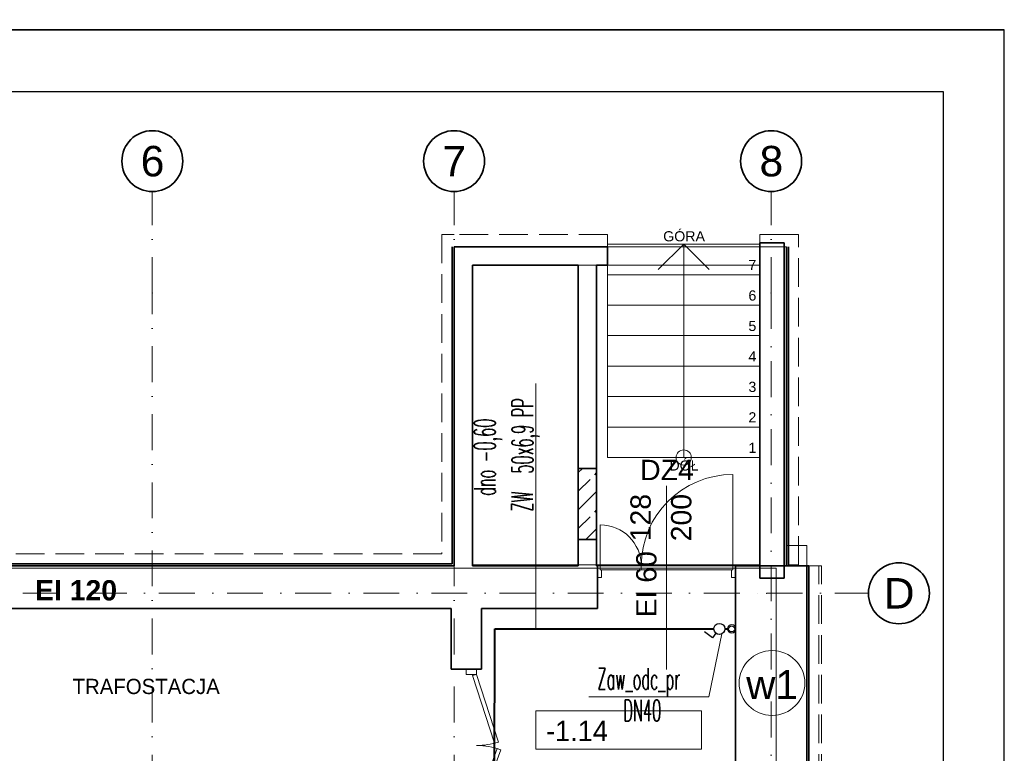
# Model space of a CAD drawing. Header units: millimetres. Extents: x -34676 to 172266, y 39940 to 476087.
# Tile 40 of 256: x 42665 to 52355, y 249965 to 257190. Entities that reach past the tile are written whole.
import ezdxf
from ezdxf.lldxf.tags import DXFTag

# ---------------------------------------------------------------- set-up
doc = ezdxf.new("R2010")
doc.units = ezdxf.units.MM
doc.header["$MEASUREMENT"] = 0
doc.linetypes.add('Krawędzie ukryte', pattern=[3.912222, 2.822222, -1.09])
doc.linetypes.add('Kropki i Kreski', pattern=[6.702778, 3.527778, -1.763889, 0, -1.411111])
for name, color, linetype in [('#podkład', 252, 'Continuous'), ('- A - ocieplenie', 7, 'Continuous'), ('- strefy pomieszczeń', 7, 'Continuous'), ('_TABELA', 7, 'Continuous'), ('Drzwi Archicad', 7, 'Continuous'), ('IS_Armatura_Wodociag', 7, 'SOLID'), ('IS_Text_Pion_Wodociag', 7, 'Continuous'), ('Konstrukcja - Siatka mod', 7, 'Continuous'), ('Konstrukcja - Stropy', 7, 'Continuous'), ('Konstrukcja - Ściany działowe', 7, 'Continuous'), ('Konstrukcja - Ściany nośne wew..P', 7, 'Continuous'), ('Konstrukcja - Ściany zewnętrzne', 7, 'Continuous'), ('NowaWarstwa1', 7, 'Continuous'), ('Okna Archicada', 7, 'Continuous'), ('Opisy - Tekst', 7, 'Continuous'), ('Znaczniki drzwi Archicada', 7, 'Continuous')]:
    doc.layers.add(name, color=color, linetype=linetype)
doc.layers.add('#woda', color=4, linetype='Continuous', lineweight=18)
doc.layers.add('IS_Opisy_działek_Wodociag', color=7, linetype='SOLID', true_color=0x000000)
doc.styles.add('ROMANS', font='romans', dxfattribs={"width": 0.6})
doc.styles.get("Standard").update_dxf_attribs({"font": 'arial.ttf'})
doc.styles.add('STYL_AUTOMATYCZNY_1', font='arial.ttf')
doc.styles.add('STYL_AUTOMATYCZNY_6', font='txt')
doc.styles.add('STYL_AUTOMATYCZNY_7', font='txt')
tags = doc.linetypes.add('SOLID', pattern=[10, 10, 0]).pattern_tags.tags
tags[6:7] = [DXFTag(74, 4), DXFTag(75, 0), DXFTag(340, '0'), DXFTag(46, 0.0), DXFTag(50, 0.0), DXFTag(44, 0.0), DXFTag(45, 0.0)]
tags[4:5] = [DXFTag(74, 4), DXFTag(75, 0), DXFTag(340, '0'), DXFTag(46, 0.0), DXFTag(50, 0.0), DXFTag(44, 0.0), DXFTag(45, 0.0)]
doc.linetypes.add('ZW_LINE', pattern='A,12.7,-5.08,["ZW",Standard,S=2.54,R=0,X=-2.54,Y=-1.27],-6.35', length=24.13)
pattern_1 = [(45, (-208051.03, 533518.21), (-127.27922, 127.27922), [])]
pattern_2 = [(0, (-208051.03, 533518.21), (0, 75), [0, -75])]

# ---------------------------------------------------------------- blocks, each defined once
blk = doc.blocks.new('SDFGHB')
at = {"layer": 'Konstrukcja - Ściany zewnętrzne', "linetype": 'Continuous', "lineweight": 25}
h = blk.add_hatch(dxfattribs=at)
h.set_pattern_fill('Beton_zbrojony_0001', color=252, style=0, pattern_type=2)
h.set_pattern_definition([(45, (-208051.03, 747718.2), (-183.84776, 183.84776), []), (45, (-208142.95, 747810.13), (-183.84776, 183.84776), [195, -65])])
h.paths.add_polyline_path([(47769.9, 472069.5), (47949.9, 472069.5), (47949.9, 472769.5), (47769.9, 472769.5)])
at = {"layer": '- A - ocieplenie', "color": 252, "linetype": 'Krawędzie ukryte', "lineweight": 20, "ltscale": 100, "flags": 128}
for points in [[(46427.6, 475073), (46547.6, 475073)], [(46427.6, 475073), (46427.6, 471930.5)], [(48057.1, 475073), (46547.6, 475073)], [(48057.1, 474953), (48057.1, 475073)], [(49817.6, 475073), (49557.1, 475073)], [(49557.1, 474953), (49557.1, 475073)], [(49937.6, 475073), (49817.6, 475073)], [(49937.6, 471819.4), (49937.6, 475073)], [(46547.6, 471810.5), (46547.6, 474953)], [(46547.6, 474953), (48057.1, 474953)], [(49557.1, 474953), (49817.6, 474953)], [(49817.6, 474953), (49817.6, 471819.4)], [(50017.6, 472009.9), (49817.6, 472009.9)], [(49817.6, 472009.9), (49817.6, 471809.9)], [(50017.6, 471809.9), (50017.6, 472009.9)], [(46427.6, 471930.5), (39407.6, 471930.5)], [(39407.6, 471810.5), (46427.6, 471810.5)], [(46547.6, 471810.5), (46427.6, 471810.5)], [(49817.6, 471809.9), (50017.6, 471809.9)], [(49837.6, 471819.4), (49937.6, 471819.4)], [(50137.6, 471809.9), (50017.6, 471809.9)], [(50017.6, 471809.9), (50017.6, 459110.5)], [(50161.7, 471809.9), (50041.7, 471809.9)], [(50041.7, 471809.9), (50041.7, 459110.5)], [(50137.6, 459110.5), (50137.6, 471809.9)], [(50161.7, 459110.5), (50161.7, 471809.9)]]:
    blk.add_lwpolyline(points, dxfattribs=at)
at = {"layer": '- A - ocieplenie', "color": 252, "linetype": 'Continuous', "lineweight": 35, "ltscale": 100, "flags": 128}
for points in [[(46527.6, 474953), (46527.6, 471830.5)], [(46547.6, 471810.5), (46547.6, 474953)], [(49817.6, 474953), (49817.6, 471819.4)], [(49837.6, 471819.4), (49837.6, 474953)], [(46527.6, 471830.5), (39407.6, 471830.5)], [(39407.6, 471810.5), (46547.6, 471810.5)], [(50037.6, 471809.9), (50017.6, 471809.9)], [(50017.6, 471809.9), (50017.6, 459110.5)], [(50037.6, 459110.5), (50037.6, 471809.9)]]:
    blk.add_lwpolyline(points, dxfattribs=at)
at = {"layer": '- strefy pomieszczeń', "color": 252, "linetype": 'Continuous', "lineweight": 13, "ltscale": 100}
for p, q in [((47351.8, 470381.8), (48983.3, 470381.8)), ((47351.8, 470005.3), (47351.8, 470381.8)), ((48983.3, 470381.8), (48983.3, 470005.3)), ((48983.3, 470005.3), (47351.8, 470005.3))]:
    blk.add_line(p, q, dxfattribs=at)
at = {"color": 252, "linetype": 'Continuous', "lineweight": 18, "ltscale": 100}
for p, q in [((49557.1, 474977.9), (48057.1, 474977.9)), ((48057.1, 474977.9), (48057.1, 474677.9)), ((48557.1, 474727.9), (48807.1, 474977.9)), ((48807.1, 474677.9), (48807.1, 474977.9)), ((48807.1, 474977.9), (49057.1, 474727.9)), ((49557.1, 474677.9), (49557.1, 474977.9)), ((49557.1, 474677.9), (48057.1, 474677.9)), ((48057.1, 474677.9), (48057.1, 474377.9)), ((48057.1, 474677.9), (49557.1, 474677.9)), ((48807.1, 473177.9), (48807.1, 474677.9)), ((49557.1, 474377.9), (49557.1, 474677.9)), ((49557.1, 474377.9), (48057.1, 474377.9)), ((48057.1, 474377.9), (48057.1, 474077.9)), ((48057.1, 474377.9), (49557.1, 474377.9)), ((49557.1, 474077.9), (49557.1, 474377.9)), ((49557.1, 474077.9), (48057.1, 474077.9)), ((48057.1, 474077.9), (48057.1, 473777.9)), ((48057.1, 474077.9), (49557.1, 474077.9)), ((49557.1, 473777.9), (49557.1, 474077.9)), ((49557.1, 473777.9), (48057.1, 473777.9)), ((48057.1, 473777.9), (48057.1, 473477.9)), ((48057.1, 473777.9), (49557.1, 473777.9)), ((49557.1, 473477.9), (49557.1, 473777.9)), ((49557.1, 473477.9), (48057.1, 473477.9)), ((48057.1, 473477.9), (48057.1, 473177.9)), ((48057.1, 473477.9), (49557.1, 473477.9)), ((49557.1, 473177.9), (49557.1, 473477.9)), ((49557.1, 473177.9), (48057.1, 473177.9)), ((48057.1, 473177.9), (48057.1, 472877.9)), ((48057.1, 473177.9), (49557.1, 473177.9)), ((48807.1, 472877.9), (48807.1, 473177.9)), ((49557.1, 472877.9), (49557.1, 473177.9)), ((48057.1, 472877.9), (49557.1, 472877.9))]:
    blk.add_line(p, q, dxfattribs=at)
at = {"color": 252, "linetype": 'Continuous', "lineweight": 35, "ltscale": 100, "flags": 128}
for points in [[(47769.9, 472769.5), (47769.9, 472069.5)], [(47949.9, 472069.5), (47949.9, 472769.5)], [(47957.6, 471810.5), (47957.6, 471390.5)], [(49317.6, 471390.5), (49317.6, 471810.5)]]:
    blk.add_lwpolyline(points, dxfattribs=at)
at = {"color": 252, "linetype": 'Continuous', "lineweight": 18, "ltscale": 100}
for start, end in [(0, 180), (180, 0)]:
    blk.add_arc((48807.1, 472877.9), 75, start, end, dxfattribs=at)
at = {"layer": 'Drzwi Archicad', "color": 252, "linetype": 'Continuous', "lineweight": 13, "ltscale": 100}
for p, q in [((49289.6, 471810.5), (49289.6, 472710.5)), ((47985.6, 471810.5), (47985.6, 472214.5)), ((47985.6, 471810.5), (47957.6, 471810.5)), ((47957.6, 471810.5), (47957.6, 471695.5)), ((47985.6, 471770.5), (47985.6, 471810.5)), ((48389.6, 471810.5), (47985.6, 471810.5)), ((47985.6, 471810.5), (47985.6, 471770.5)), ((48389.6, 471810.5), (49289.6, 471810.5)), ((48389.6, 471770.5), (48389.6, 471810.5)), ((48389.6, 471770.5), (48389.6, 471810.5)), ((49317.6, 471810.5), (49289.6, 471810.5)), ((49289.6, 471810.5), (49289.6, 471770.5)), ((49289.6, 471810.5), (49289.6, 471770.5)), ((49317.6, 471695.5), (49317.6, 471810.5)), ((47997.6, 471770.5), (47985.6, 471770.5)), ((47985.6, 471770.5), (48389.6, 471770.5)), ((47997.6, 471695.5), (47997.6, 471770.5)), ((49289.6, 471770.5), (48389.6, 471770.5)), ((49289.6, 471770.5), (49277.6, 471770.5)), ((49277.6, 471770.5), (49277.6, 471695.5)), ((47957.6, 471695.5), (47997.6, 471695.5)), ((49277.6, 471695.5), (49317.6, 471695.5)), ((46667.6, 470791.8), (46667.6, 470741.8)), ((46667.6, 470741.8), (46767.6, 470741.8)), ((46729.5, 470729.5), (46767.6, 470741.8)), ((46767.6, 470791.8), (46767.6, 470741.8)), ((46767.6, 470741.8), (46983, 470075.8)), ((46944.9, 470063.5), (46729.5, 470729.5)), ((46983, 470075.8), (46944.9, 470063.5)), ((46970.2, 470013), (46730, 469355.5)), ((46767.6, 469341.8), (47007.7, 469999.3)), ((47007.7, 469999.3), (46970.2, 470013))]:
    blk.add_line(p, q, dxfattribs=at)
at = {"layer": 'Drzwi Archicad', "color": 252, "linetype": 'Continuous', "lineweight": 35, "ltscale": 100}
for p, q in [((47957.6, 471810.5), (47957.6, 471695.5)), ((47957.6, 471810.5), (47957.6, 471695.5)), ((49317.6, 471810.5), (49317.6, 471695.5)), ((49317.6, 471810.5), (49317.6, 471695.5)), ((47957.6, 471695.5), (47957.6, 471390.5)), ((49317.6, 471695.5), (49317.6, 471390.5))]:
    blk.add_line(p, q, dxfattribs=at)
at = {"layer": 'Drzwi Archicad', "color": 252, "linetype": 'Continuous', "lineweight": 13, "ltscale": 100}
for centre, radius, start, end in [((49289.6, 471810.5), 900, 90, 180), ((47985.6, 471810.5), 404, 0, 90), ((46767.6, 470741.8), 700, 270, 287.92456), ((46767.6, 469341.8), 700, 69.93419, 90)]:
    blk.add_arc(centre, radius, start, end, dxfattribs=at)
at = {"layer": 'Konstrukcja - Siatka mod', "color": 252, "linetype": 'Kropki i Kreski', "lineweight": 13, "ltscale": 100}
for p, q in [((43577.6, 474496.4), (43577.6, 475496.4)), ((46547.6, 474496.4), (46547.6, 475496.4)), ((49667.6, 474496.4), (49667.6, 475496.4)), ((43577.6, 457531.6), (43577.6, 474496.4)), ((46547.6, 457531.6), (46547.6, 474496.4)), ((49667.6, 474496.4), (49667.6, 457531.6)), ((20180, 471540.5), (49624.6, 471540.5)), ((49624.6, 471540.5), (50624.6, 471540.5))]:
    blk.add_line(p, q, dxfattribs=at)
at = {"layer": 'Konstrukcja - Siatka mod', "color": 252, "linetype": 'Continuous', "lineweight": 35, "ltscale": 100}
for centre in [(43577.6, 475796.4), (46547.6, 475796.4), (49667.6, 475796.4), (50924.6, 471540.5)]:
    blk.add_circle(centre, 300, dxfattribs=at)
at = {"layer": 'Konstrukcja - Siatka mod', "color": 252, "linetype": 'Kropki i Kreski', "lineweight": 13, "ltscale": 100}
for p in [(43577.6, 474496.4), (43577.6, 474496.4), (46547.6, 474496.4), (46547.6, 474496.4), (49667.6, 474496.4), (49667.6, 474496.4), (49624.6, 471540.5), (49624.6, 471540.5)]:
    blk.add_point(p, dxfattribs=at)
at = {"layer": 'Konstrukcja - Stropy', "color": 252, "linetype": 'Continuous', "lineweight": 13, "ltscale": 100, "flags": 128}
for points in [[(49557.1, 474773), (46727.6, 474773), (46727.6, 471819.4), (49557.1, 471819.4)], [(22777.6, 458509.7), (34592.6, 458509.7), (34592.6, 463961.5), (37297.6, 463961.5), (37297.6, 458509.7), (49718.3, 458509.7), (49718.3, 471788.6), (40377.6, 471788.6), (40377.6, 466428.5), (30297.6, 466428.5), (30297.6, 467849.4), (22777.6, 467849.4)]]:
    blk.add_lwpolyline(points, close=True, dxfattribs=at)
at = {"layer": 'Konstrukcja - Ściany nośne wew..P', "color": 252, "linetype": 'Continuous', "lineweight": 35, "ltscale": 100}
blk.add_line((46517.6, 470791.8), (46817.6, 470791.8), dxfattribs=at)
at = {"layer": 'Konstrukcja - Ściany nośne wew..P', "color": 252, "linetype": 'Continuous', "lineweight": 35, "ltscale": 100, "flags": 128}
for points in [[(46517.6, 471390.5), (46517.6, 470791.8)], [(46817.6, 470791.8), (46817.6, 471390.5)]]:
    blk.add_lwpolyline(points, dxfattribs=at)
at = {"layer": 'Konstrukcja - Ściany zewnętrzne', "color": 252, "linetype": 'Continuous', "lineweight": 35, "ltscale": 100}
for p, q in [((48057.1, 474953), (48057.1, 474803)), ((49557.1, 474953), (49557.1, 474803)), ((48057.1, 474803), (48057.1, 474773)), ((49557.1, 474803), (49557.1, 474773)), ((47769.9, 472769.5), (47949.9, 472769.5)), ((47769.9, 472069.5), (47949.9, 472069.5))]:
    blk.add_line(p, q, dxfattribs=at)
at = {"layer": 'Konstrukcja - Ściany zewnętrzne', "color": 252, "linetype": 'Continuous', "lineweight": 35, "ltscale": 100, "flags": 128}
for points in [[(46547.6, 474953), (46547.6, 474773)], [(48057.1, 474953), (46547.6, 474953)], [(49797.1, 474993), (49557.1, 474993)], [(49557.1, 474993), (49557.1, 474953)], [(49797.1, 471690.5), (49797.1, 474993)], [(46547.6, 474773), (46547.6, 471810.5)], [(46727.6, 474773), (47769.9, 474773)], [(46727.6, 471810.5), (46727.6, 474773)], [(47769.9, 474773), (47769.9, 472769.5)], [(47949.9, 474773), (48057.1, 474773)], [(47949.9, 472769.5), (47949.9, 474773)], [(49557.1, 474773), (49557.1, 471690.5)], [(47769.9, 472069.5), (47769.9, 471810.5)], [(47949.9, 471810.5), (47949.9, 472069.5)], [(46547.6, 471810.5), (40677.6, 471810.5)], [(47769.9, 471810.5), (46727.6, 471810.5)], [(47957.6, 471810.5), (47949.9, 471810.5)], [(50017.6, 471810.5), (49317.6, 471810.5)], [(50017.6, 458490.5), (50017.6, 471810.5)], [(49557.1, 471690.5), (49797.1, 471690.5)], [(40677.6, 471390.5), (46517.6, 471390.5)], [(46817.6, 471390.5), (47957.6, 471390.5)], [(49317.6, 471390.5), (49317.6, 468090.5)]]:
    blk.add_lwpolyline(points, dxfattribs=at)
at = {"layer": 'Okna Archicada', "color": 252, "linetype": 'Continuous', "lineweight": 13, "ltscale": 100}
for p, q in [((49557.1, 474953), (48057.1, 474953)), ((49557.1, 474773), (48057.1, 474773))]:
    blk.add_line(p, q, dxfattribs=at)
at = {"layer": 'Okna Archicada', "color": 252, "linetype": 'Continuous', "lineweight": 35, "ltscale": 100}
for p, q in [((48057.1, 474953), (48057.1, 474803)), ((49557.1, 474953), (49557.1, 474803)), ((48057.1, 474803), (48057.1, 474773)), ((49557.1, 474803), (49557.1, 474773))]:
    blk.add_line(p, q, dxfattribs=at)
at = {"layer": 'Znaczniki drzwi Archicada', "color": 252, "linetype": 'Continuous', "lineweight": 13, "ltscale": 100}
blk.add_line((48637.6, 472598.2), (48637.6, 470790.5), dxfattribs=at)
at = {"layer": '- strefy pomieszczeń', "color": 252, "linetype": 'Continuous', "lineweight": 13, "insert": (47451.8, 470284.9), "char_height": 200, "attachment_point": 1, "style": 'STYL_AUTOMATYCZNY_6'}
blk.add_mtext('\\A1;{\\pql;\\pt0,500;\\fGeneva CE|b0|i0|c0|p0;\\W1.000000;-1.14\\fGeneva CE|b0|i0|c0|p0;\\W1.000000;\\A1{\\H.66x;\\S^  ;}\\fGeneva CE|b0|i0|c0|p0;\\W1.000000;\\fGeneva CE|b0|i0|c0|p0;\\W1.000000;\\A1{\\H.66x;\\S^  ;}}', dxfattribs=at)
at = {"color": 252, "linetype": 'Continuous', "lineweight": 15, "char_height": 100, "attachment_point": 4, "style": 'STYL_AUTOMATYCZNY_1'}
for s, insert in [('\\A1;{\\pql;\\fArial|b0|i0|c238|p0;\\W1.000000;GÓRA}', (48605.2, 475055.7)), ('\\A1;{\\pql;\\fArial|b0|i0|c238|p0;\\W1.000000;7}', (49444, 474773.6)), ('\\A1;{\\pql;\\fArial|b0|i0|c238|p0;\\W1.000000;6}', (49444, 474472.8)), ('\\A1;{\\pql;\\fArial|b0|i0|c238|p0;\\W1.000000;5}', (49444, 474172.8)), ('\\A1;{\\pql;\\fArial|b0|i0|c238|p0;\\W1.000000;4}', (49444, 473873.6)), ('\\A1;{\\pql;\\fArial|b0|i0|c238|p0;\\W1.000000;3}', (49444, 473572.7)), ('\\A1;{\\pql;\\fArial|b0|i0|c238|p0;\\W1.000000;2}', (49444, 473273.6)), ('\\A1;{\\pql;\\fArial|b0|i0|c238|p0;\\W1.000000;1}', (49444, 472973.6)), ('\\A1;{\\pql;\\fArial|b0|i0|c238|p0;\\W1.000000;DÓŁ}', (48666.1, 472798.5))]:
    blk.add_mtext(s, dxfattribs=dict(at, insert=insert))
at = {"color": 252, "linetype": 'Continuous', "lineweight": 13, "insert": (43517.2, 471198.4), "char_height": 150, "attachment_point": 2, "style": 'STYL_AUTOMATYCZNY_6'}
blk.add_mtext('\\A1;{\\pqc;\\fGeneva CE|b0|i0|c0|p0;\\W1.000000;\\P\\pqc;\\fGeneva CE|b0|i0|c0|p0;\\W1.000000;\\P\\pqc;\\fGeneva CE|b0|i0|c0|p0;\\W1.000000;TRAFOSTACJA\\P\\pqc;\\fGeneva CE|b0|i0|c0|p0;\\W1.000000;\\P\\pqc;\\fGeneva CE|b0|i0|c0|p0;\\W1.000000;\\P\\pqc;\\fGeneva CE|b0|i0|c0|p0;\\W1.000000;}', dxfattribs=at)
at = {"layer": 'Konstrukcja - Siatka mod', "color": 252, "linetype": 'Continuous', "lineweight": 13, "char_height": 300, "attachment_point": 1, "style": 'STYL_AUTOMATYCZNY_1'}
for s, insert in [('\\A1;{\\pql;\\pt0;\\fArial|b0|i0|c238|p0;\\W1.000000;6}', (43463.2, 475946.4)), ('\\A1;{\\pql;\\pt0;\\fArial|b0|i0|c238|p0;\\W1.000000;7}', (46433.2, 475946.4)), ('\\A1;{\\pql;\\pt0;\\fArial|b0|i0|c238|p0;\\W1.000000;8}', (49553.2, 475946.4)), ('\\A1;{\\pql;\\pt0;\\fArial|b0|i0|c238|p0;\\W1.000000;D}', (50776, 471690.5))]:
    blk.add_mtext(s, dxfattribs=dict(at, insert=insert))
at = {"layer": 'Opisy - Tekst', "color": 252, "linetype": 'Continuous', "lineweight": 13, "insert": (42423, 471670.2), "char_height": 200, "attachment_point": 1, "style": 'STYL_AUTOMATYCZNY_7'}
blk.add_mtext('\\A1;{\\pql;\\fHelvetica|b1|i0|c238|p0;\\W1.000000;EI 120}', dxfattribs=at)
at = {"layer": 'Znaczniki drzwi Archicada', "color": 252, "linetype": 'Continuous', "lineweight": 35, "char_height": 200, "attachment_point": 7, "rotation": 90, "style": 'STYL_AUTOMATYCZNY_1'}
for s, insert in [('\\A1;{\\pql;\\pt0;\\fArial|b0|i0|c238|p0;\\W1.000000;128\\fArial|b0|i0|c238|p0;\\W1.000000;\\A1{\\H.66x;\\S^  ;}\\fArial|b0|i0|c238|p0;\\W1.000000;\\fArial|b0|i0|c238|p0;\\W1.000000;}', (48540.9, 472052.8)), ('\\A1;{\\pql;\\pt0;\\fArial|b0|i0|c238|p0;\\W1.000000;200\\fArial|b0|i0|c238|p0;\\W1.000000;\\A1{\\H.66x;\\S^  ;}\\fArial|b0|i0|c238|p0;\\W1.000000;\\fArial|b0|i0|c238|p0;\\W1.000000;}', (48940.9, 472052.8)), ('\\A1;{\\pql;\\pt0;\\fArial|b0|i0|c238|p0;\\W1.000000;EI 60\\fArial|b0|i0|c238|p0;\\W1.000000;\\fArial|b0|i0|c238|p0;\\H0.666667x;\\W1.000000;\\fArial|b0|i0|c238|p0;\\H1.500000x;\\W1.000000;}', (48542.1, 471303.2))]:
    blk.add_mtext(s, dxfattribs=dict(at, insert=insert))
at = {"layer": 'Znaczniki drzwi Archicada', "color": 252, "linetype": 'Continuous', "lineweight": 35, "insert": (48378.5, 472655.3), "char_height": 200, "attachment_point": 7, "style": 'STYL_AUTOMATYCZNY_1'}
blk.add_mtext('\\A1;{\\pql;\\pt0;\\fArial|b0|i0|c238|p0;\\W1.000000;DZ4\\fArial|b0|i0|c238|p0;\\W1.000000;\\fArial|b0|i0|c238|p0;\\W1.000000;\\fArial|b0|i0|c238|p0;\\W1.000000;}', dxfattribs=at)

msp = doc.modelspace()

# ---------------------------------------------------------------- hatches: boundary and pattern name
at = {"layer": 'Konstrukcja - Ściany działowe', "linetype": 'Continuous', "lineweight": 13}
h = msp.add_hatch(dxfattribs=at)
h.set_pattern_fill('Bloczki_ceramiczne_0004', style=0, pattern_type=2)
h.set_pattern_definition(pattern_1)
h.paths.add_polyline_path([(48047.6, 257189.9), (48027.6, 257189.9), (48027.6, 257183.5), (48047.6, 257183.5)])
h = msp.add_hatch(dxfattribs=at)
h.set_pattern_fill('Bloczki_ceramiczne_0004', style=0, pattern_type=2)
h.set_pattern_definition(pattern_1)
h.paths.add_polyline_path([(48027.6, 256283.5), (48027.6, 256279.9), (48047.6, 256279.9), (48047.6, 256283.5)])
h = msp.add_hatch(dxfattribs=at)
h.set_pattern_fill('Bloczki_ceramiczne_0004', style=0, pattern_type=2)
h.set_pattern_definition(pattern_1)
h.paths.add_polyline_path([(48047.6, 255379.9), (48027.6, 255379.9), (48027.6, 255342.1), (48047.6, 255342.1)])
h = msp.add_hatch(dxfattribs=at)
h.set_pattern_fill('Gips_0004', style=0, pattern_type=2)
h.set_pattern_definition(pattern_2)
h.paths.add_polyline_path([(46696.9, 254430.5), (46696.9, 254415.5), (46728, 254415.5), (46728, 254430.5)])
h = msp.add_hatch(dxfattribs=at)
h.set_pattern_fill('Izolacja_miękka_0004', style=0, pattern_type=2)
h.set_pattern_definition([(60, (-208051.03, 533518.21), (-129.90381, 75), []), (120, (-208051.03, 533518.21), (129.90381, 75), [])])
h.paths.add_polyline_path([(46696.9, 254415.5), (46696.9, 254355.5), (46728, 254355.5), (46728, 254415.5)])
h = msp.add_hatch(dxfattribs=at)
h.set_pattern_fill('Gips_0004', style=0, pattern_type=2)
h.set_pattern_definition(pattern_2)
h.paths.add_polyline_path([(47708, 254430.5), (47708, 254415.5), (48027.6, 254415.5), (48027.6, 254430.5)])
h = msp.add_hatch(dxfattribs=at)
h.set_pattern_fill('Bloczki_ceramiczne_0004', style=0, pattern_type=2)
h.set_pattern_definition(pattern_1)
h.paths.add_polyline_path([(48027.6, 254430.5), (48047.6, 254430.5), (48047.6, 254445.5), (48027.6, 254445.5)])
h = msp.add_hatch(dxfattribs=at)
h.set_pattern_fill('Bloczki_ceramiczne_0004', style=0, pattern_type=2)
h.set_pattern_definition(pattern_1)
h.paths.add_polyline_path([(48027.6, 254415.5), (48047.6, 254415.5), (48047.6, 254430.5), (48027.6, 254430.5)])
h = msp.add_hatch(dxfattribs=at)
h.set_pattern_fill('Bloczki_ceramiczne_0004', style=0, pattern_type=2)
h.set_pattern_definition(pattern_1)
h.paths.add_polyline_path([(48027.6, 254355.5), (48047.6, 254355.5), (48047.6, 254415.5), (48027.6, 254415.5)])
h = msp.add_hatch(dxfattribs=at)
h.set_pattern_fill('Gips_0004', style=0, pattern_type=2)
h.set_pattern_definition(pattern_2)
h.paths.add_polyline_path([(48047.6, 254415.5), (49147.6, 254415.5), (49147.6, 254430.5), (48047.6, 254430.5)])
h = msp.add_hatch(dxfattribs=at)
h.set_pattern_fill('Bloczki_ceramiczne_0004', style=0, pattern_type=2)
h.set_pattern_definition(pattern_1)
h.paths.add_polyline_path([(49147.6, 254430.5), (49167.6, 254430.5), (49167.6, 254445.5), (49147.6, 254445.5)])
h = msp.add_hatch(dxfattribs=at)
h.set_pattern_fill('Bloczki_ceramiczne_0004', style=0, pattern_type=2)
h.set_pattern_definition(pattern_1)
h.paths.add_polyline_path([(49147.6, 254415.5), (49167.6, 254415.5), (49167.6, 254430.5), (49147.6, 254430.5)])
h = msp.add_hatch(dxfattribs=at)
h.set_pattern_fill('Gips_0004', style=0, pattern_type=2)
h.set_pattern_definition(pattern_2)
h.paths.add_polyline_path([(49167.6, 254415.5), (49315.9, 254415.5), (49315.9, 254430.5), (49167.6, 254430.5)])
h = msp.add_hatch(dxfattribs=at)
h.set_pattern_fill('Gips_0004', style=0, pattern_type=2)
h.set_pattern_definition(pattern_2)
h.paths.add_polyline_path([(48999.2, 251940.5), (48984.2, 251940.5), (48984.2, 251504.2), (48999.2, 251504.2)])
h = msp.add_hatch(dxfattribs=at)
h.set_pattern_fill('Gips_0004', style=0, pattern_type=2)
h.set_pattern_definition(pattern_2)
h.paths.add_polyline_path([(48999.2, 250924.2), (48984.2, 250924.2), (48984.2, 250322.7), (48999.2, 250322.7)])

# ---------------------------------------------------------------- linework, layer by layer
at = {"layer": '#woda', "color": 4, "lineweight": 5}
msp.add_circle((49672, 251190.5), 42, dxfattribs=at)
at = {"layer": '#woda', "color": 4, "lineweight": 30}
msp.add_circle((49672, 251190.5), 30, dxfattribs=at)
at = {"layer": '_TABELA', "color": 7}
msp.add_lwpolyline([(10354.9, 257088.4), (52354.9, 257088.4), (10354.9, 257088.4), (10354.9, 227388.4), (52354.9, 227388.4), (52354.9, 257088.4)], dxfattribs=at)
msp.add_lwpolyline([(51754.9, 256478.4), (12854.9, 256478.4), (12854.9, 227998.4), (51754.9, 227998.4)], close=True, dxfattribs=at)
at = {"layer": 'IS_Armatura_Wodociag', "color": 7, "lineweight": 30, "ltscale": 10}
for p, q in [((49481.5, 251103.8), (49405.7, 251161.1)), ((49514.9, 251149.6), (49481.5, 251103.8))]:
    msp.add_line(p, q, dxfattribs=at)
msp.add_ellipse((49550.8, 251190), major_axis=(-22.9, 48.9), ratio=1, dxfattribs=at)
at = {"layer": 'IS_Opisy_działek_Wodociag', "color": 7, "lineweight": 13, "ltscale": 10}
for p, q in [((47746.1, 251190.1), (47745.5, 253606.8)), ((49573.7, 251141.1), (49446.9, 250520.5)), ((49446.9, 250520.5), (48266.7, 250520.5))]:
    msp.add_line(p, q, dxfattribs=at)
at = {"layer": 'IS_Text_Pion_Wodociag', "color": 7, "linetype": 'SOLID', "lineweight": 18, "ltscale": 10}
msp.add_ellipse((50069, 250657.7), major_axis=(324, 0), ratio=0.983333, dxfattribs=at)
at = {"layer": 'NowaWarstwa1', "color": 4, "linetype": 'ZW_LINE', "lineweight": 40, "ltscale": 30}
for p, q in [((47327.7, 245277.7), (47339.6, 251190)), ((47339.6, 251190), (49495.8, 251190.5)), ((49603.8, 251190.5), (49630, 251190.5))]:
    msp.add_line(p, q, dxfattribs=at)

# ---------------------------------------------------------------- block references
at = {"layer": '#podkład'}
msp.add_blockref('SDFGHB', (392.7, -219999.6), dxfattribs=at)

# ---------------------------------------------------------------- texts
at = {"layer": 'IS_Opisy_działek_Wodociag', "color": 7, "lineweight": 13, "ltscale": 10, "style": 'ROMANS', "width": 0.5}
for s, p in [('50x6,9 PP', (47717, 252719.3)), ('dno -0,60', (47348.2, 252500.9)), ('ZW', (47716.6, 252346.1))]:
    msp.add_text(s, height=210, rotation=90, dxfattribs=at).set_placement(p)
for s, p in [('Zaw_odc_pr', (48351.4, 250593.4)), ('DN40', (48605.8, 250281.5))]:
    msp.add_text(s, height=210, dxfattribs=at).set_placement(p)
at = {"layer": 'IS_Text_Pion_Wodociag', "color": 7, "linetype": 'SOLID', "lineweight": 18, "ltscale": 10, "insert": (50069, 250499.1), "char_height": 285.12, "attachment_point": 8}
msp.add_mtext('\\fArial|b0|i0;w1', dxfattribs=at)

doc.saveas('drawing.dxf')
